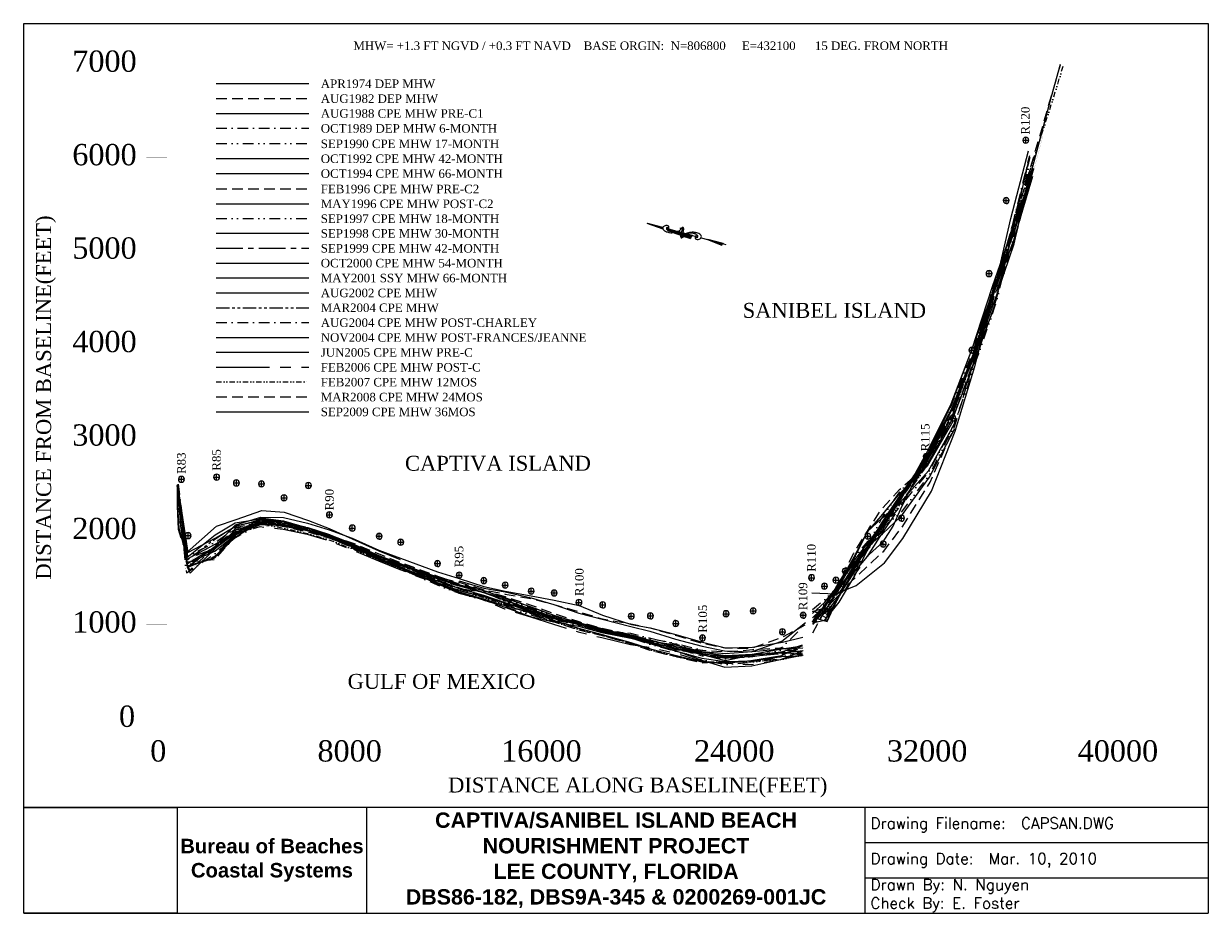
# Model space of a CAD drawing. Extents: x 995 to 14892, y 11 to 10451.
import ezdxf

# ---------------------------------------------------------------- set-up
doc = ezdxf.new("R2010")
doc.units = 0
doc.header["$LTSCALE"] = 250
doc.header["$MEASUREMENT"] = 0
for name, pattern in [('ACAD_ISO04W100', [30.5, 24, -3, 0.5, -3]), ('CENTER', [2, 1.25, -0.25, 0.25, -0.25]), ('CENTERX2', [4, 2.5, -0.5, 0.5, -0.5]), ('DASHDOT', [1, 0.5, -0.25, 0, -0.25]), ('DASHED', [0.75, 0.5, -0.25]), ('DIVIDE', [1.25, 0.5, -0.25, 0, -0.25, 0, -0.25]), ('DIVIDE2', [0.625, 0.25, -0.125, 0, -0.125, 0, -0.125]), ('PHANTOM2', [1.25, 0.625, -0.125, 0.125, -0.125, 0.125, -0.125])]:
    doc.linetypes.add(name, pattern=pattern)
doc.layers.get('0').update_dxf_attribs({"linetype": 'CONTINUOUS'})
for name, color, linetype in [('1974-04_DEP_MHW', 1, 'CONTINUOUS'), ('1982-08_DEP_MHW', 7, 'DASHED'), ('1988-08_CPE_MHW_PRE-C1', 3, 'CONTINUOUS'), ('1989-10_DEP_MHW_6MOS', 4, 'DASHDOT'), ('1990-09_CPE_MHW_17MOS', 5, 'DIVIDE'), ('1992-10_CPE_MHW_42MOS', 6, 'CONTINUOUS'), ('1994-10_CPE_MHW_66MOS', 7, 'CONTINUOUS'), ('1996-02_CPE_MHW_PRE-C2', 1, 'DASHED'), ('1996-05_CPE_MHW_POST-C2', 5, 'CONTINUOUS'), ('1997-09_CPE_MHW_18MOS', 3, 'DIVIDE'), ('1998-09_CPE_MHW_30MOS', 4, 'CONTINUOUS'), ('1999-09_CPE_MHW_42MOS', 8, 'CENTER'), ('2000-10_CPE_MHW_54MOS', 30, 'CONTINUOUS'), ('2001-05_SSY_MHW_66MOS', 7, 'CONTINUOUS'), ('2002-08_CPE_MHW', 190, 'CONTINUOUS'), ('2004-03_CPE_MHW', 30, 'PHANTOM2'), ('2004-08_CPE_MHW_POST-STRM', 1, 'DASHDOT'), ('2004-11_CPE_MHW_POST-STRM', 3, 'CONTINUOUS'), ('2005-06_CPE_MHW_PRE-C', 7, 'CONTINUOUS'), ('2006-02_CPE_MHW_POST-C', 1, 'CENTERX2'), ('2007-02_CPE_MHW_12MOS', 4, 'DIVIDE2'), ('2008-03_CPE_MHW_24MOS', 5, 'DASHED'), ('2009-09 CPE MHW 36MOS', 190, 'CONTINUOUS'), ('DEP-MONUMENTS', 7, 'CONTINUOUS'), ('LABELS-GENERAL', 7, 'CONTINUOUS'), ('SIGNATURE', 7, 'CONTINUOUS')]:
    doc.layers.add(name, color=color, linetype=linetype)
doc.styles.get("Standard").update_dxf_attribs({"font": 'times.ttf'})
doc.styles.add('STYLE1', font='complex.shx')
picture_1 = doc.add_image_def('image1.tif', size_in_pixel=(660, 456))

# ---------------------------------------------------------------- blocks, each defined once
blk = doc.blocks.new('*X2')
for p, q in [((3076.61, 780.5), (3078.15, 780.5)), ((3076.62, 780.38), (3079.78, 780.38)), ((3076.62, 780.25), (3081.41, 780.25)), ((3076.63, 780.12), (3082.51, 780.12)), ((3076.63, 780), (3082.18, 780)), ((3076.64, 779.87), (3081.86, 779.87)), ((3076.64, 779.75), (3081.54, 779.75)), ((3076.65, 779.62), (3081.32, 779.62)), ((3076.65, 779.5), (3081.12, 779.5)), ((3076.66, 779.38), (3080.91, 779.38)), ((3076.66, 779.25), (3080.7, 779.25)), ((3076.67, 779.12), (3080.49, 779.12)), ((3076.67, 779), (3080.28, 779)), ((3076.68, 778.88), (3080.11, 778.88)), ((3076.68, 778.75), (3079.95, 778.75)), ((3076.69, 778.62), (3079.78, 778.62)), ((3076.69, 778.5), (3079.62, 778.5))]:
    blk.add_line(p, q)
blk = doc.blocks.new('*X3')
for p, q in [((3080.02, 778.5), (3088.76, 778.5)), ((3080.3, 778.62), (3088.68, 778.62)), ((3080.58, 778.75), (3088.59, 778.75)), ((3080.86, 778.88), (3088.51, 778.88)), ((3081.19, 779), (3088.42, 779)), ((3081.53, 779.12), (3088.28, 779.12)), ((3081.87, 779.25), (3088.06, 779.25)), ((3082.21, 779.38), (3087.85, 779.38)), ((3082.58, 779.5), (3087.64, 779.5)), ((3083.06, 779.62), (3087.25, 779.62)), ((3083.71, 779.75), (3086.79, 779.75)), ((3084.78, 779.88), (3085.13, 779.88))]:
    blk.add_line(p, q)
blk = doc.blocks.new('*X4')
for p, q in [((3091.38, 779.38), (3092.65, 779.38)), ((3091.4, 779.25), (3094.25, 779.25)), ((3091.43, 779.12), (3095.86, 779.12)), ((3091.46, 779), (3097.47, 779)), ((3091.49, 778.88), (3099.07, 778.88)), ((3091.5, 778.75), (3100.68, 778.75)), ((3091.52, 778.62), (3102.29, 778.62)), ((3091.53, 778.5), (3103.9, 778.5))]:
    blk.add_line(p, q)
blk = doc.blocks.new('*X5')
for p, q in [((3067.58, 778.5), (3072.76, 778.5)), ((3067.72, 778.62), (3072.95, 778.62)), ((3067.86, 778.75), (3073.15, 778.75)), ((3067.96, 778.88), (3073.34, 778.88)), ((3068.06, 779), (3075.37, 779)), ((3068.15, 779.12), (3075.37, 779.12)), ((3068.23, 779.25), (3075.37, 779.25)), ((3068.3, 779.37), (3075.37, 779.37)), ((3068.37, 779.5), (3075.37, 779.5)), ((3068.41, 779.62), (3075.37, 779.62)), ((3068.45, 779.75), (3075.36, 779.75)), ((3068.49, 779.88), (3075.35, 779.88)), ((3068.51, 780), (3075.35, 780)), ((3068.53, 780.12), (3075.34, 780.12)), ((3068.54, 781.25), (3068.54, 781.25)), ((3068.54, 781.12), (3070.15, 781.12)), ((3068.55, 781), (3071.75, 781)), ((3068.55, 780.88), (3073.36, 780.88)), ((3068.55, 780.25), (3075.33, 780.25)), ((3068.56, 780.75), (3074.97, 780.75)), ((3068.56, 780.62), (3075.3, 780.62)), ((3068.56, 780.5), (3075.31, 780.5)), ((3068.56, 780.38), (3075.32, 780.38)), ((3072.97, 778.5), (3075.36, 778.5)), ((3073.11, 778.62), (3075.36, 778.62)), ((3073.24, 778.75), (3075.37, 778.75)), ((3073.38, 778.88), (3075.37, 778.88))]:
    blk.add_line(p, q)
blk = doc.blocks.new('*X6')
for p, q in [((3042.85, 778.5), (3055.11, 778.5)), ((3043.11, 778.62), (3054.04, 778.62)), ((3043.27, 778.75), (3052.96, 778.75)), ((3043.38, 778.88), (3051.89, 778.88)), ((3043.46, 779), (3050.82, 779)), ((3043.52, 779.12), (3049.75, 779.12)), ((3043.56, 779.25), (3048.68, 779.25)), ((3043.57, 779.75), (3044.39, 779.75)), ((3043.58, 779.38), (3047.61, 779.38)), ((3043.59, 779.62), (3045.46, 779.62)), ((3043.59, 779.5), (3046.54, 779.5))]:
    blk.add_line(p, q)

msp = doc.modelspace()

# ---------------------------------------------------------------- linework, layer by layer
at = {"layer": '1974-04_DEP_MHW', "color": 1, "linetype": 'Continuous'}
msp.add_line((3253, 9747), (4339, 9747), dxfattribs=at)
for points in [[(10242, 3770), (10524, 3760), (10760, 3857), (11094, 4125), (11310, 4410), (11644, 4966), (11923, 5668), (12152, 6427), (12378, 7291), (12576, 8164), (12784, 8957)], [(2796, 5035), (2914, 4251), (3258, 4553), (3486, 4633), (3788, 4739), (4049, 4717), (4335, 4621), (4578, 4526), (4848, 4407), (5161, 4264), (5413, 4162)], [(6102, 3912), (6393, 3828), (6644, 3784), (6949, 3713), (7215, 3635), (7506, 3534), (7783, 3462), (8118, 3378), (8341, 3322), (8641, 3227), (8953, 3148), (9217, 3093), (9528, 3079), (9891, 3204), (10166, 3425)]]:
    msp.add_lwpolyline(points, dxfattribs=at)
at = {"layer": '1982-08_DEP_MHW', "color": 7, "linetype": 'DASHED'}
msp.add_line((3253, 9573), (4339, 9573), dxfattribs=at)
at = {"layer": '1982-08_DEP_MHW', "color": 7, "linetype": 'DASHED', "flags": 128}
for points in [[(10249, 3480), (10524, 3743), (10753, 3951), (11084, 4262), (11301, 4543), (11629, 5071), (11914, 5718), (12142, 6482), (12375, 7303), (12596, 8084), (12803, 8880)], [(4845, 4299), (5159, 4168), (5412, 4100), (5837, 3963), (6102, 3897), (6393, 3807), (6644, 3757), (6949, 3705), (7215, 3634), (7506, 3550), (7783, 3466), (8119, 3408), (8342, 3360), (8642, 3275), (8955, 3181), (9219, 3125), (9530, 3122), (9893, 3251), (10164, 3395)]]:
    msp.add_lwpolyline(points, dxfattribs=at)
msp.add_lwpolyline([(2795, 5034, 1, 1, 0), (2903, 4000, 1, 1, 0), (3258, 4304, 1, 1, 0), (3485, 4463, 1, 1, 0), (3791, 4548, 1, 1, 0), (4049, 4557, 1, 1, 0), (4335, 4504, 1, 1, 0)], format="xyseb", dxfattribs=at)
at = {"layer": '1988-08_CPE_MHW_PRE-C1', "color": 3, "linetype": 'Continuous'}
msp.add_line((3253, 9398), (4339, 9398), dxfattribs=at)
msp.add_lwpolyline([(10248, 3529), (10393, 3664), (10524, 3821), (10640, 3919), (10744, 4090), (10906, 4325), (11070, 4464), (11292, 4674), (11620, 5128), (11917, 5701)], dxfattribs=at)
at = {"layer": '1988-08_CPE_MHW_PRE-C1', "color": 3, "linetype": 'Continuous', "flags": 128}
msp.add_lwpolyline([(2795, 5038), (2915, 4075), (3240, 4318), (3480, 4569), (3776, 4660), (4044, 4655), (4326, 4591), (4578, 4513), (4849, 4413), (5163, 4273), (5415, 4177), (5849, 4020), (6104, 3939), (6393, 3845), (6644, 3793), (6949, 3735), (7218, 3684), (7510, 3622), (7786, 3510), (8124, 3400), (8346, 3361), (8644, 3283), (8959, 3193), (9229, 3128), (9545, 3135), (9896, 3194), (10137, 3252)], dxfattribs=at)
at = {"layer": '1989-10_DEP_MHW_6MOS', "color": 4, "linetype": 'DASHDOT'}
msp.add_line((3253, 9224), (4339, 9224), dxfattribs=at)
at = {"layer": '1989-10_DEP_MHW_6MOS', "color": 4, "linetype": 'DASHDOT', "flags": 128}
for points in [[(10271, 3479), (10524, 3825), (10741, 4123), (11066, 4529), (11611, 5188), (11909, 5748), (12152, 6427), (12386, 7261), (12596, 8085), (12797, 8904)], [(2792, 5030), (2903, 4006), (3258, 4244), (3485, 4451), (3790, 4608), (4049, 4603), (4308, 4547), (4575, 4432), (4846, 4313), (5159, 4162), (5411, 4069), (5845, 3889)], [(6393, 3742), (6644, 3648), (6949, 3576), (7212, 3495), (7503, 3414), (7780, 3331), (8114, 3299), (8338, 3242), (8639, 3175), (8950, 3065), (9213, 2994), (9525, 3033), (9887, 3131), (10164, 3399)]]:
    msp.add_lwpolyline(points, dxfattribs=at)
at = {"layer": '1990-09_CPE_MHW_17MOS', "color": 5, "linetype": 'DIVIDE'}
msp.add_line((3253, 9043), (4339, 9043), dxfattribs=at)
at = {"layer": '1990-09_CPE_MHW_17MOS', "color": 5, "linetype": 'DIVIDE', "flags": 128}
for points in [[(10247, 3576), (10393, 3694), (10524, 3824), (10633, 4008), (10737, 4191), (10902, 4377), (11065, 4539), (11289, 4715), (11617, 5151), (11912, 5728)], [(2797, 5040), (2915, 4082), (3237, 4188), (3477, 4470), (3775, 4639), (4043, 4609), (4324, 4534), (4577, 4450), (4847, 4343), (5161, 4201), (5413, 4101), (5847, 3921), (6103, 3854), (6391, 3779), (6642, 3695), (6946, 3595), (7214, 3503), (7506, 3423), (7782, 3329), (8120, 3265), (8343, 3238), (8642, 3178), (8957, 3099), (9226, 3009), (9543, 3023), (9894, 3103), (10134, 3090)]]:
    msp.add_lwpolyline(points, dxfattribs=at)
at = {"layer": '1992-10_CPE_MHW_42MOS', "color": 6, "linetype": 'Continuous'}
msp.add_line((3253, 8868), (4339, 8868), dxfattribs=at)
msp.add_lwpolyline([(10247, 3554), (10395, 3596), (10524, 3830), (10633, 4012), (10736, 4196), (10894, 4490), (11058, 4645), (11281, 4835), (11609, 5203), (11909, 5746)], dxfattribs=at)
at = {"layer": '1992-10_CPE_MHW_42MOS', "color": 6, "linetype": 'Continuous', "flags": 128}
msp.add_lwpolyline([(2795, 5037), (2915, 4088), (3237, 4188), (3477, 4461), (3775, 4652), (4044, 4617), (4324, 4535), (4577, 4455), (4847, 4352), (5161, 4210), (5413, 4103), (5847, 3941), (6103, 3854), (6391, 3777), (6642, 3708), (6947, 3608), (7214, 3511), (7506, 3421), (7782, 3339), (8120, 3263), (8343, 3213), (8641, 3143), (8957, 3075), (9227, 3036), (9543, 3053), (9894, 3116), (10135, 3127)], dxfattribs=at)
at = {"layer": '1994-10_CPE_MHW_66MOS', "color": 7, "linetype": 'Continuous'}
msp.add_line((3253, 8693), (4339, 8693), dxfattribs=at)
for points in [[(10250, 3428), (10395, 3602), (10524, 3812), (10635, 3988), (10738, 4174), (10894, 4488), (11056, 4672), (11274, 4936), (11600, 5264), (11901, 5788)], [(2915, 4080), (3237, 4183), (3477, 4456), (3775, 4653), (4043, 4605), (4323, 4516), (4576, 4440), (4846, 4339), (5160, 4210), (5412, 4118), (5846, 3957), (6101, 3871), (6390, 3799), (6641, 3719), (6945, 3609), (7212, 3509), (7504, 3422), (7780, 3352), (8118, 3261), (8340, 3207), (8639, 3162), (8954, 3085), (9225, 3059), (9541, 3083), (9891, 3115), (10132, 3149)]]:
    msp.add_lwpolyline(points, dxfattribs=at)
at = {"layer": '1996-02_CPE_MHW_PRE-C2', "color": 1, "linetype": 'DASHED'}
msp.add_line((3253, 8513), (4339, 8513), dxfattribs=at)
at = {"layer": '1996-02_CPE_MHW_PRE-C2', "color": 1, "linetype": 'DASHED', "flags": 128}
for points in [[(10253, 3302), (10389, 3557), (10545, 3781), (10632, 4046), (10734, 4237), (10894, 4497), (11051, 4745), (11271, 4985), (11599, 5274), (11896, 5821), (12141, 6489), (12388, 7137), (12593, 7978), (12789, 8871)], [(2916, 4137), (3237, 4164), (3476, 4433), (3775, 4630), (4043, 4595), (4324, 4517), (4577, 4444), (4848, 4360), (5162, 4229), (5414, 4129), (5848, 3969), (6103, 3879), (6392, 3799), (6643, 3729), (6947, 3627), (7214, 3532), (7506, 3434), (7783, 3357), (8121, 3281), (8343, 3221), (8641, 3145), (8957, 3099), (9228, 3081), (9544, 3105), (9894, 3126), (10133, 3069)]]:
    msp.add_lwpolyline(points, dxfattribs=at)
at = {"layer": '1996-05_CPE_MHW_POST-C2', "color": 5, "linetype": 'Continuous'}
msp.add_line((3253, 8338), (4339, 8338), dxfattribs=at)
for points in [[(10389, 3447), (10562, 3663), (10638, 3787), (10751, 3980), (10907, 4300), (11062, 4587), (11277, 4902), (11597, 5284), (11896, 5816), (12144, 6470), (12387, 7146), (12592, 7985), (12791, 8862)], [(2915, 4089), (3237, 4185), (3476, 4426), (3774, 4608), (4042, 4574), (4323, 4503), (4575, 4419), (4846, 4317), (5159, 4177), (5412, 4082), (5845, 3880), (6099, 3769), (6388, 3693), (6638, 3604), (6942, 3496), (7210, 3430), (7503, 3382), (7779, 3306), (8118, 3238), (8340, 3187), (8638, 3094), (8952, 2983), (9221, 2900), (9537, 2915), (9888, 2992), (10131, 3093)]]:
    msp.add_lwpolyline(points, dxfattribs=at)
msp.add_lwpolyline([(10249, 3492, 1, 1, 0), (10389, 3447, 1, 1, 0)], format="xyseb", dxfattribs=at)
at = {"layer": '1997-09_CPE_MHW_18MOS', "color": 3, "linetype": 'DIVIDE'}
msp.add_line((3253, 8164), (4339, 8164), dxfattribs=at)
at = {"layer": '1997-09_CPE_MHW_18MOS', "color": 3, "linetype": 'DIVIDE', "flags": 128}
for points in [[(10413, 3509), (10538, 3728), (10642, 3886), (10745, 4077), (10904, 4344), (11058, 4640), (11273, 4956), (11592, 5316), (11894, 5829), (12150, 6441), (12389, 7131), (12603, 7922), (12798, 8825)], [(2914, 4068), (3237, 4202), (3476, 4418), (3773, 4584), (4042, 4568), (4323, 4502), (4575, 4419), (4846, 4312), (5159, 4166), (5411, 4058), (5844, 3865), (6099, 3771), (6388, 3690), (6638, 3610), (6943, 3514), (7210, 3438), (7503, 3381), (7779, 3316), (8118, 3241), (8339, 3171), (8638, 3089), (8952, 2987), (9222, 2930), (9538, 2960), (9889, 3026), (10128, 3066)]]:
    msp.add_lwpolyline(points, dxfattribs=at)
msp.add_lwpolyline([(10263, 3584, 1, 1, 0), (10413, 3509, 1, 1, 0)], format="xyseb", dxfattribs=at)
at = {"layer": '1998-09_CPE_MHW_30MOS', "color": 4, "linetype": 'Continuous'}
msp.add_line((3253, 7991), (4339, 7991), dxfattribs=at)
at = {"layer": '1998-09_CPE_MHW_30MOS', "color": 4, "linetype": 'Continuous', "flags": 128}
for points in [[(10265, 3557), (10415, 3479), (10540, 3685), (10642, 3882), (10746, 4063), (10906, 4324), (11061, 4595), (11276, 4913), (11589, 5337), (11880, 5908), (12136, 6517), (12381, 7177), (12613, 7869), (12809, 8761)], [(2916, 4120), (3239, 4262), (3477, 4451), (3773, 4572), (4042, 4562), (4323, 4509), (4575, 4431), (4846, 4314), (5159, 4170), (5411, 4065), (5845, 3881), (6099, 3784), (6388, 3703), (6639, 3624), (6943, 3539), (7211, 3469), (7503, 3402), (7780, 3320), (8118, 3242), (8339, 3176), (8638, 3093), (8952, 3007), (9222, 2966), (9539, 2975), (9889, 3026), (10129, 3036)]]:
    msp.add_lwpolyline(points, dxfattribs=at)
at = {"layer": '1999-09_CPE_MHW_42MOS', "color": 8, "linetype": 'CENTER'}
msp.add_line((3253, 7817), (4339, 7817), dxfattribs=at)
at = {"layer": '1999-09_CPE_MHW_42MOS', "color": 8, "linetype": 'CENTER', "flags": 128}
for points in [[(10285, 3426), (10427, 3460), (10549, 3708), (10652, 3892), (10757, 4059), (10918, 4309), (11073, 4587), (11288, 4897), (11600, 5337), (11893, 5898), (12143, 6542), (12381, 7244), (12620, 7895), (12829, 8719)], [(2916, 4115), (3240, 4314), (3477, 4475), (3774, 4595), (4042, 4561), (4324, 4534), (4576, 4440), (4847, 4317), (5160, 4169), (5412, 4066), (5846, 3893), (6101, 3799), (6390, 3731), (6641, 3660), (6946, 3561), (7213, 3483), (7505, 3410), (7782, 3353), (8120, 3242), (8342, 3185), (8641, 3118), (8956, 3034), (9226, 3009), (9543, 3029), (9893, 3059), (10134, 3095)]]:
    msp.add_lwpolyline(points, dxfattribs=at)
at = {"layer": '2000-10_CPE_MHW_54MOS', "color": 30, "linetype": 'Continuous'}
msp.add_line((3253, 7642), (4339, 7642), dxfattribs=at)
at = {"layer": '2000-10_CPE_MHW_54MOS', "color": 30, "linetype": 'Continuous', "flags": 128}
for points in [[(10275, 3478), (10422, 3436), (10543, 3699), (10643, 3922), (10749, 4065), (10908, 4347), (11068, 4565), (11280, 4910), (11589, 5368), (11882, 5920), (12137, 6535), (12370, 7264), (12610, 7910), (12832, 8661)], [(2917, 4172), (3241, 4342), (3478, 4486), (3774, 4590), (4042, 4553), (4324, 4503), (4576, 4429), (4847, 4320), (5160, 4167), (5412, 4064), (5846, 3894), (6101, 3798), (6390, 3727), (6641, 3653), (6945, 3559), (7213, 3479), (7505, 3417), (7782, 3349), (8121, 3268), (8342, 3193), (8641, 3126), (8956, 3047), (9226, 2979), (9543, 3044), (9893, 3076), (10133, 3048)]]:
    msp.add_lwpolyline(points, dxfattribs=at)
at = {"layer": '2001-05_SSY_MHW_66MOS', "color": 7, "linetype": 'Continuous'}
msp.add_line((3253, 7468), (4339, 7468), dxfattribs=at)
at = {"layer": '2001-05_SSY_MHW_66MOS', "color": 7, "linetype": 'Continuous', "const_width": 1}
for points in [[(10258, 3447), (10533, 3656), (10652, 3855), (10699, 3942), (10756, 4032), (10830, 4164), (10915, 4310), (10991, 4420), (11073, 4551), (11189, 4750), (11285, 4898), (11447, 5116), (11600, 5321), (11749, 5570), (11896, 5864), (12018, 6197), (12141, 6539), (12256, 6909), (12383, 7304), (12505, 7625), (12632, 7979), (12743, 8341), (12848, 8740), (12954, 9140)], [(2916, 4131), (3265, 4355), (3492, 4499), (3798, 4576), (4056, 4549), (4313, 4490), (4583, 4427), (4853, 4306), (5166, 4154), (5419, 4052), (5852, 3877), (6107, 3787), (6400, 3710), (6652, 3641), (6951, 3551), (7219, 3465), (7511, 3395), (7788, 3327), (8121, 3257), (8344, 3174), (8646, 3083), (8957, 3036), (9222, 3000), (9533, 3018), (9891, 3019), (9963, 3019), (10024, 3016), (10089, 3021), (10115, 3025)]]:
    msp.add_lwpolyline(points, dxfattribs=at)
at = {"layer": '2002-08_CPE_MHW', "color": 190, "linetype": 'Continuous'}
msp.add_line((3253, 7293), (4339, 7293), dxfattribs=at)
at = {"layer": '2002-08_CPE_MHW', "color": 190, "linetype": 'Continuous', "const_width": 1}
for points in [[(10272, 3591), (10419, 3542), (10548, 3711), (10650, 3897), (10757, 4024), (10917, 4298), (11072, 4579), (11286, 4891), (11588, 5410), (11877, 5978), (12137, 6564), (12370, 7293), (12605, 7967), (12832, 8685)], [(2922, 4165), (3246, 4382), (3484, 4527), (3779, 4602), (4047, 4562), (4329, 4519), (4581, 4430), (4851, 4315), (5165, 4166), (5417, 4065), (5852, 3899), (6107, 3809), (6395, 3736), (6646, 3671), (6951, 3569), (7218, 3463), (7510, 3396), (7787, 3350), (8125, 3263), (8347, 3194), (8646, 3132), (8961, 3049), (9231, 3011), (9548, 3026), (9898, 3052), (10140, 3134)]]:
    msp.add_lwpolyline(points, dxfattribs=at)
at = {"layer": '2004-03_CPE_MHW', "flags": 128}
for points in [[(10258, 3459), (10404, 3562), (10532, 3784), (10648, 3929), (10752, 4094), (10916, 4302), (11076, 4512), (11284, 4926), (11595, 5364), (11886, 5928), (12135, 6578), (12375, 7343), (12613, 8058), (12847, 8747)], [(3253, 7118), (4339, 7118)], [(2800, 5038), (2922, 4165), (3247, 4411), (3484, 4561), (3780, 4622), (4048, 4577), (4329, 4536), (4582, 4447), (4852, 4333), (5166, 4188), (5418, 4091), (5852, 3924), (6107, 3825), (6396, 3782), (6646, 3674), (6950, 3558), (7218, 3474), (7510, 3400), (7787, 3345), (8125, 3257), (8347, 3206), (8645, 3107), (8961, 3052), (9232, 3031), (9548, 3024), (9898, 3085), (10138, 3042)]]:
    msp.add_lwpolyline(points, dxfattribs=at)
at = {"layer": '2004-08_CPE_MHW_POST-STRM', "flags": 128}
for points in [[(10259, 3426), (10416, 3587), (10533, 3763), (10647, 3947), (10752, 4104), (10915, 4318), (11074, 4549), (11288, 4872), (11591, 5388), (11878, 5973), (12131, 6596), (12377, 7334), (12618, 8037), (12850, 8738)], [(3253, 6944), (4339, 6944)], [(2808, 5048), (2917, 4197), (3263, 4378), (3491, 4544), (3796, 4608), (4055, 4566), (4313, 4524), (4581, 4426), (4851, 4307), (5165, 4175), (5417, 4071), (5852, 3915), (6107, 3831), (6399, 3738), (6651, 3654), (6950, 3544), (7218, 3456), (7510, 3394), (7787, 3330), (8119, 3254), (8344, 3194), (8646, 3130), (8957, 3053), (9222, 3025), (9534, 3046), (9892, 3056), (10122, 3125)]]:
    msp.add_lwpolyline(points, dxfattribs=at)
at = {"layer": '2004-11_CPE_MHW_POST-STRM'}
msp.add_line((3253, 6769), (4339, 6769), dxfattribs=at)
at = {"layer": '2004-11_CPE_MHW_POST-STRM', "flags": 128}
for points in [[(10259, 3428), (10403, 3644), (10533, 3794), (10647, 3948), (10751, 4111), (10914, 4341), (11074, 4549), (11288, 4870), (11588, 5409), (11875, 5988), (12124, 6637), (12378, 7330), (12622, 8024), (12845, 8757)], [(2800, 5038), (2919, 4245), (3247, 4419), (3484, 4553), (3780, 4632), (4048, 4585), (4329, 4539), (4582, 4455), (4852, 4336), (5166, 4194), (5418, 4095), (5852, 3936), (6108, 3867), (6396, 3774), (6647, 3684), (6951, 3580), (7218, 3487), (7510, 3412), (7787, 3340), (8126, 3279), (8348, 3211), (8646, 3144), (8961, 3061), (9231, 3018), (9548, 3050), (9898, 3069), (10139, 3095)]]:
    msp.add_lwpolyline(points, dxfattribs=at)
at = {"layer": '2005-06_CPE_MHW_PRE-C', "flags": 128}
for points in [[(10250, 3431), (10395, 3616), (10525, 3834), (10636, 3982), (10740, 4155), (10904, 4363), (11063, 4579), (11279, 4872), (11585, 5370), (11871, 5965), (12117, 6623), (12360, 7365), (12602, 8064), (12840, 8737)], [(3253, 6595), (4339, 6595)], [(2794, 5036), (2800, 4794), (2815, 4531), (2908, 4185), (3240, 4453), (3477, 4594), (3772, 4640), (4041, 4607), (4321, 4535), (4574, 4457), (4844, 4340), (5158, 4199), (5410, 4098), (5845, 3943), (6100, 3863), (6388, 3776), (6639, 3685), (6943, 3575), (7211, 3487), (7502, 3402), (7779, 3327), (8117, 3257), (8339, 3191), (8638, 3121), (8953, 3056), (9224, 3029), (9540, 3044), (9890, 3079), (10133, 3161)]]:
    msp.add_lwpolyline(points, dxfattribs=at)
at = {"layer": '2006-02_CPE_MHW_POST-C', "flags": 128}
for points in [[(10251, 3405), (10396, 3582), (10525, 3715), (10647, 3826), (10751, 3992), (10913, 4228), (11070, 4477), (11285, 4785), (11594, 5313), (11890, 5858), (12128, 6565), (12370, 7325), (12600, 8071), (12837, 8752)], [(3253, 6420), (4339, 6420)], [(2796, 5039), (2797, 4790), (2807, 4520), (2908, 4173), (3237, 4294), (3474, 4471), (3770, 4549), (4039, 4519), (4320, 4461), (4572, 4384), (4843, 4278), (5157, 4146), (5409, 4047), (5843, 3878), (6098, 3783), (6386, 3688), (6637, 3584), (6941, 3491), (7209, 3403), (7500, 3315), (7777, 3246), (8115, 3167), (8338, 3134), (8637, 3067), (8951, 2971), (9222, 2945), (9538, 2930), (9889, 2992), (10130, 3041)]]:
    msp.add_lwpolyline(points, dxfattribs=at)
at = {"layer": '2007-02_CPE_MHW_12MOS', "flags": 128}
for points in [[(10254, 3402), (10400, 3540), (10527, 3769), (10642, 3922), (10748, 4087), (10908, 4307), (11068, 4532), (11282, 4819), (11601, 5279), (11892, 5858), (12135, 6542), (12369, 7340), (12601, 8077), (12825, 8807), (13068, 9556), (13196, 9973)], [(3253, 6246), (4339, 6246)], [(2802, 5041), (2811, 4803), (2837, 4557), (2915, 4073), (2937, 4094), (3057, 4195), (3258, 4306), (3483, 4507), (3774, 4581), (4042, 4532), (4323, 4469), (4576, 4395), (4848, 4290), (5160, 4156), (5412, 4049), (5847, 3892), (6102, 3804), (6390, 3717), (6641, 3635), (6945, 3529), (7212, 3433), (7506, 3344), (7784, 3271), (8119, 3182), (8340, 3106), (8639, 3027), (8954, 2966), (9225, 2960), (9528, 2962), (9892, 2991), (10130, 3053)]]:
    msp.add_lwpolyline(points, dxfattribs=at)
at = {"layer": '2008-03_CPE_MHW_24MOS', "flags": 128}
for points in [[(10254, 3419), (10399, 3557), (10527, 3789), (10638, 3978), (10745, 4135), (10906, 4347), (11067, 4548), (11187, 4707), (11279, 4860), (11595, 5320), (11889, 5874), (12135, 6539), (12369, 7339), (12602, 8072), (12823, 8814), (13053, 9604), (13159, 9973)], [(3253, 6071), (4339, 6071)], [(2807, 5047), (2817, 4813), (2837, 4557), (2915, 4079), (2944, 4038), (3056, 4144), (3259, 4328), (3484, 4529), (3781, 4596), (4045, 4551), (4329, 4487), (4576, 4418), (4848, 4305), (5160, 4163), (5412, 4060), (5847, 3907), (6102, 3817), (6390, 3733), (6641, 3641), (6945, 3533), (7214, 3434), (7506, 3338), (7784, 3270), (8119, 3176), (8340, 3098), (8639, 3027), (8954, 2952), (9219, 2962), (9528, 2970), (9892, 2998), (10131, 3066)]]:
    msp.add_lwpolyline(points, dxfattribs=at)
at = {"layer": '2009-09 CPE MHW 36MOS', "flags": 128}
for points in [[(10249, 3557), (10398, 3529), (10525, 3687), (10644, 3867), (10751, 4027), (10912, 4220), (11078, 4371), (11196, 4554), (11284, 4758), (11585, 5375), (11878, 5928), (12131, 6555), (12379, 7294), (12615, 8018), (12832, 8773), (13054, 9598), (13157, 9974)], [(3253, 5896), (4339, 5896)], [(2803, 5047), (2814, 4811), (2834, 4556), (2913, 4075), (2946, 4004), (3053, 4110), (3256, 4302), (3481, 4511), (3772, 4598), (4040, 4560), (4322, 4511), (4574, 4437), (4847, 4325), (5159, 4181), (5411, 4074), (5845, 3912), (6100, 3826), (6388, 3746), (6639, 3658), (6943, 3549), (7211, 3450), (7504, 3356), (7782, 3282), (8117, 3191), (8338, 3117), (8350, 3115), (8638, 3040), (8952, 2964), (9223, 2948), (9526, 2976), (9891, 3035), (10130, 3153)]]:
    msp.add_lwpolyline(points, dxfattribs=at)
at = {"layer": 'DEP-MONUMENTS', "color": 1, "linetype": 'Continuous'}
for p, q in [((12716, 9084), (12786, 9084)), ((12751, 9049), (12751, 9119)), ((12486, 8375), (12556, 8375)), ((12521, 8340), (12521, 8410)), ((12285, 7518), (12355, 7518)), ((12320, 7483), (12320, 7553)), ((12083, 6619), (12153, 6619)), ((12118, 6584), (12118, 6654)), ((11895, 5788), (11895, 5858)), ((11860, 5823), (11930, 5823)), ((11549, 5371), (11619, 5371)), ((11584, 5336), (11584, 5406)), ((3258, 5095), (3258, 5165)), ((2810, 5104), (2880, 5104)), ((2845, 5069), (2845, 5139)), ((3223, 5130), (3293, 5130)), ((3455, 5061), (3525, 5061)), ((3490, 5026), (3490, 5096)), ((3749, 5051), (3819, 5051)), ((3784, 5016), (3784, 5086)), ((4300, 5032), (4370, 5032)), ((4335, 4997), (4335, 5067)), ((4014, 4887), (4084, 4887)), ((4049, 4852), (4049, 4922)), ((4546, 4687), (4616, 4687)), ((4581, 4652), (4581, 4722)), ((11259, 4647), (11329, 4647)), ((11294, 4612), (11294, 4682)), ((2923, 4408), (2923, 4478)), ((4815, 4532), (4885, 4532)), ((4850, 4497), (4850, 4567)), ((5165, 4401), (5165, 4471)), ((10898, 4402), (10898, 4472)), ((2888, 4443), (2958, 4443)), ((5130, 4436), (5200, 4436)), ((5383, 4366), (5453, 4366)), ((5418, 4331), (5418, 4401)), ((10863, 4437), (10933, 4437)), ((11044, 4344), (11114, 4344)), ((11079, 4309), (11079, 4379)), ((5815, 4115), (5885, 4115)), ((5850, 4080), (5850, 4150)), ((10632, 3992), (10632, 4062)), ((10709, 4083), (10779, 4083)), ((10744, 4048), (10744, 4118)), ((6069, 3980), (6139, 3980)), ((6104, 3945), (6104, 4015)), ((6358, 3915), (6428, 3915)), ((6393, 3880), (6393, 3950)), ((6644, 3827), (6644, 3897)), ((10203, 3949), (10273, 3949)), ((10238, 3914), (10238, 3984)), ((10489, 3920), (10559, 3920)), ((10524, 3885), (10524, 3955)), ((10597, 4027), (10667, 4027)), ((6609, 3862), (6679, 3862)), ((6914, 3792), (6984, 3792)), ((6949, 3757), (6949, 3827)), ((7183, 3770), (7253, 3770)), ((7218, 3735), (7218, 3805)), ((10354, 3851), (10424, 3851)), ((10389, 3816), (10389, 3886)), ((7474, 3659), (7544, 3659)), ((7509, 3624), (7509, 3694)), ((7752, 3630), (7822, 3630)), ((7787, 3595), (7787, 3665)), ((8088, 3499), (8158, 3499)), ((8123, 3464), (8123, 3534)), ((8312, 3501), (8382, 3501)), ((8347, 3466), (8347, 3536)), ((9200, 3527), (9270, 3527)), ((9235, 3492), (9235, 3562)), ((9517, 3561), (9587, 3561)), ((9552, 3526), (9552, 3596)), ((10105, 3509), (10175, 3509)), ((10140, 3474), (10140, 3544)), ((8610, 3413), (8680, 3413)), ((8645, 3378), (8645, 3448)), ((9896, 3280), (9896, 3350)), ((8923, 3243), (8993, 3243)), ((8958, 3208), (8958, 3278)), ((9861, 3315), (9931, 3315))]:
    msp.add_line(p, q, dxfattribs=at)
at = {"layer": 'DEP-MONUMENTS', "color": 7, "linetype": 'Continuous'}
for centre in [(12751, 9084), (12521, 8375), (12320, 7518), (12118, 6619), (11895, 5823), (11584, 5371), (3258, 5130), (2845, 5104), (3490, 5061), (3784, 5051), (4335, 5032), (4049, 4887), (4581, 4687), (11294, 4647), (2923, 4443), (4850, 4532), (5165, 4436), (10898, 4437), (5418, 4366), (11079, 4344), (5850, 4115), (10632, 4027), (10744, 4083), (6104, 3980), (6393, 3915), (6644, 3862), (10238, 3949), (10524, 3920), (6949, 3792), (7218, 3770), (10389, 3851), (7509, 3659), (7787, 3630), (8123, 3499), (8347, 3501), (9235, 3527), (9552, 3561), (10140, 3509), (8645, 3413), (9896, 3315), (8958, 3243)]:
    msp.add_arc(centre, 35, 0, 359, dxfattribs=at)
at = {"layer": 'LABELS-GENERAL'}
for p, q in [((8307, 8109), (8495, 8059)), ((8307, 8109), (8494, 8043)), ((8535, 8049), (8710, 8001)), ((8560, 8020), (8572, 8016)), ((8618, 7999), (8633, 7994)), ((8633, 7994), (8704, 7969)), ((8721, 7963), (8817, 7929)), ((8729, 7996), (8732, 7995)), ((8732, 7995), (8765, 7987)), ((8768, 7986), (8779, 7983)), ((8779, 7983), (8843, 7966)), ((8843, 7966), (8903, 7950)), ((8942, 7939), (9017, 7919)), ((9017, 7919), (9205, 7869)), ((9017, 7919), (9185, 7852)), ((9205, 7869), (9234, 7861))]:
    msp.add_line(p, q, dxfattribs=at)
at = {"layer": 'LABELS-GENERAL', "color": 7, "linetype": 'Continuous'}
for points in [[(2433, 9981, 1, 1, 0), (2677, 9981, 1, 1, 0)], [(2555, 2303, 1, 1, 0), (2555, 9981, 1, 1, 0)], [(2555, 9981, 1, 1, 0), (13826, 9981, 1, 1, 0)], [(13826, 2303, 1, 1, 0), (13826, 9981, 1, 1, 0)], [(2433, 8884, 1, 1, 0), (2677, 8884, 1, 1, 0)], [(2433, 7788, 1, 1, 0), (2677, 7788, 1, 1, 0)], [(2433, 6691, 1, 1, 0), (2677, 6691, 1, 1, 0)], [(2433, 5594, 1, 1, 0), (2677, 5594, 1, 1, 0)], [(2433, 4497, 1, 1, 0), (2677, 4497, 1, 1, 0)], [(2433, 3400, 1, 1, 0), (2677, 3400, 1, 1, 0)], [(2555, 2425, 1, 1, 0), (2555, 2181, 1, 1, 0)], [(4808, 2425, 1, 1, 0), (4808, 2181, 1, 1, 0)], [(7063, 2425, 1, 1, 0), (7063, 2181, 1, 1, 0)], [(9317, 2425, 1, 1, 0), (9317, 2181, 1, 1, 0)], [(11572, 2425, 1, 1, 0), (11572, 2181, 1, 1, 0)], [(13826, 2425, 1, 1, 0), (13826, 2181, 1, 1, 0)], [(2433, 2303, 1, 1, 0), (2677, 2303, 1, 1, 0)], [(2555, 2303, 1, 1, 0), (13826, 2303, 1, 1, 0)]]:
    msp.add_lwpolyline(points, format="xyseb", dxfattribs=at)
at = {"layer": 'LABELS-GENERAL'}
for points in [[(8550, 8036, 0.077736), (8557, 8041, 0.07962), (8562, 8048, 0.096266), (8565, 8059, 0.100752), (8564, 8069, 0.224486), (8555, 8079, 0.11255), (8530, 8082, 0.100563), (8510, 8076, 0.134878), (8498, 8066, 0.132719), (8493, 8049, 0.155229), (8497, 8035, 0.101616), (8511, 8021, 0.067278), (8537, 8009, 0.034332), (8573, 8000, 0.050354), (8599, 7998, 0.032541), (8633, 8001, 0.044988), (8657, 8008, 0.025546), (8669, 8013, 0.017117), (8687, 8022, 0.06565), (8698, 8030, 0.042468), (8712, 8047)], [(8562, 8048, 0.076919), (8558, 8053, 0.080527), (8554, 8056, 0.088695), (8545, 8059, 0.141897), (8540, 8058, 0.152973), (8536, 8054, 0.126446), (8535, 8048, 0.120122), (8536, 8041, 0.080483), (8543, 8032, 0.067361), (8556, 8022, 0.059891), (8574, 8015, 0.028199), (8598, 8010, 0.039094), (8616, 8009, 0.016831), (8628, 8009, 0.008651), (8652, 8012, 0.03625), (8664, 8014, 0.021578), (8684, 8020)], [(8697, 8054, 0.155222), (8698, 8049, 0.230745), (8701, 8047, 0.039788), (8704, 8047, 0.040789), (8708, 8048, 0.05365), (8710, 8048, -0.067543), (8712, 8049, -0.159888), (8717, 8049, -0.204389), (8719, 8046, -0.067398), (8719, 8043, -0.052215), (8719, 8039, -0.013577), (8718, 8033, -0.005027), (8714, 8015, -0.010776), (8713, 8010, -0.005653), (8710, 8002)], [(8710, 8002, 0.004821), (8708, 7993, 0.00885), (8707, 7989, 0.005772), (8703, 7972, 0.010588), (8702, 7962, 0.071206), (8702, 7954, 0.064975), (8704, 7946, 0.103615), (8708, 7940, 0.157116), (8711, 7939, 0.084448), (8716, 7939, 0.119022), (8719, 7940), (8728, 7947), (8732, 7951)], [(8729, 7996, 0.004821), (8731, 8005, 0.00885), (8732, 8009, 0.005772), (8736, 8026, 0.010588), (8738, 8036, 0.071206), (8738, 8044, 0.064975), (8735, 8052, 0.103615), (8732, 8058, 0.157116), (8728, 8059, 0.084448), (8723, 8059, 0.119022), (8720, 8058), (8712, 8051), (8707, 8047)], [(8742, 7944, 0.155222), (8741, 7949, 0.230745), (8738, 7951, 0.039788), (8735, 7951, 0.040789), (8732, 7951, 0.05365), (8729, 7950, -0.067543), (8727, 7949, -0.159888), (8723, 7949, -0.204389), (8721, 7952, -0.067398), (8720, 7955, -0.052215), (8720, 7959, -0.013577), (8721, 7965, -0.005027), (8725, 7983, -0.010776), (8727, 7988, -0.005653), (8729, 7996)], [(8888, 7966, 0.077736), (8881, 7960, 0.07962), (8876, 7953, 0.096266), (8873, 7943, 0.100752), (8874, 7932, 0.224486), (8883, 7923, 0.11255), (8908, 7919, 0.100563), (8929, 7925, 0.134878), (8940, 7936, 0.132719), (8945, 7952, 0.155229), (8941, 7967, 0.101616), (8927, 7980, 0.067278), (8902, 7992, 0.034332), (8865, 8001, 0.050354), (8839, 8003, 0.032541), (8805, 8000, 0.044988), (8781, 7994, 0.025546), (8769, 7989, 0.017117), (8751, 7979, 0.06565), (8740, 7971, 0.042468), (8726, 7955)], [(8876, 7953, 0.076919), (8880, 7948, 0.080527), (8884, 7945, 0.088695), (8893, 7943, 0.141897), (8898, 7944, 0.152973), (8902, 7947, 0.126446), (8904, 7954, 0.120122), (8902, 7961, 0.080483), (8895, 7969, 0.067361), (8882, 7979, 0.059891), (8864, 7986, 0.028199), (8840, 7991, 0.039094), (8822, 7992, 0.016831), (8810, 7992, 0.008651), (8786, 7990, 0.03625), (8774, 7987, 0.021578), (8755, 7981)]]:
    msp.add_lwpolyline(points, format="xyb", dxfattribs=at)
for centre, radius, start, end in [((8862, 7925), 44.5, 115.1394, 175.2647), ((9201, 7853), 16, 75.0614, 183.1897)]:
    msp.add_arc(centre, radius, start, end, dxfattribs=at)
at = {"layer": 'SIGNATURE', "color": 7, "linetype": 'Continuous'}
for p, q in [((995, 10451), (14892, 10451)), ((995, 1256), (7944, 1256)), ((5022, 11), (5022, 1256)), ((7944, 1256), (14892, 1256)), ((10866, 426), (10866, 1256)), ((10866, 841), (14892, 841)), ((10866, 11), (10866, 426)), ((10866, 426), (14892, 426)), ((995, 11), (7944, 11)), ((7944, 11), (14892, 11))]:
    msp.add_line(p, q, dxfattribs=at)
for points in [[(995, 11), (995, 10451)], [(14892, 10451), (14892, 11)]]:
    msp.add_lwpolyline(points, dxfattribs=at)

# ---------------------------------------------------------------- block references
at = {"layer": 'LABELS-GENERAL', "xscale": 15, "yscale": 15, "zscale": 15, "rotation": 165}
for name in ['*X4', '*X3', '*X2', '*X5', '*X6']:
    msp.add_blockref(name, (56310, 7336), dxfattribs=at)

# ---------------------------------------------------------------- texts
at = {"layer": '1974-04_DEP_MHW', "color": 1, "linetype": 'Continuous'}
msp.add_text('APR1974 DEP MHW', height=100, dxfattribs=at).set_placement((4480, 9696))
at = {"layer": '1982-08_DEP_MHW', "color": 7, "linetype": 'DASHED'}
msp.add_text('AUG1982 DEP MHW', height=100, dxfattribs=at).set_placement((4480, 9521))
at = {"layer": '1988-08_CPE_MHW_PRE-C1', "color": 3, "linetype": 'Continuous'}
msp.add_text('AUG1988 CPE MHW PRE-C1', height=100, dxfattribs=at).set_placement((4480, 9347))
at = {"layer": '1989-10_DEP_MHW_6MOS', "color": 4, "linetype": 'DASHDOT'}
msp.add_text('OCT1989 DEP MHW 6-MONTH', height=100, dxfattribs=at).set_placement((4480, 9172))
at = {"layer": '1990-09_CPE_MHW_17MOS', "color": 5, "linetype": 'DIVIDE'}
msp.add_text('SEP1990 CPE MHW 17-MONTH', height=100, dxfattribs=at).set_placement((4480, 8991))
at = {"layer": '1992-10_CPE_MHW_42MOS', "color": 6, "linetype": 'Continuous'}
msp.add_text('OCT1992 CPE MHW 42-MONTH', height=100, dxfattribs=at).set_placement((4480, 8816))
at = {"layer": '1994-10_CPE_MHW_66MOS', "color": 7, "linetype": 'Continuous'}
msp.add_text('OCT1994 CPE MHW 66-MONTH', height=100, dxfattribs=at).set_placement((4480, 8642))
at = {"layer": '1996-02_CPE_MHW_PRE-C2', "color": 1, "linetype": 'DASHED'}
msp.add_text('FEB1996 CPE MHW PRE-C2', height=100, dxfattribs=at).set_placement((4480, 8461))
at = {"layer": '1996-05_CPE_MHW_POST-C2', "color": 5, "linetype": 'Continuous'}
msp.add_text('MAY1996 CPE MHW POST-C2', height=100, dxfattribs=at).set_placement((4480, 8287))
at = {"layer": '1997-09_CPE_MHW_18MOS', "color": 3, "linetype": 'DIVIDE'}
msp.add_text('SEP1997 CPE MHW 18-MONTH', height=100, dxfattribs=at).set_placement((4480, 8112))
at = {"layer": '1998-09_CPE_MHW_30MOS', "color": 4, "linetype": 'Continuous'}
msp.add_text('SEP1998 CPE MHW 30-MONTH', height=100, dxfattribs=at).set_placement((4480, 7940))
at = {"layer": '1999-09_CPE_MHW_42MOS', "color": 8, "linetype": 'CENTER'}
msp.add_text('SEP1999 CPE MHW 42-MONTH', height=100, dxfattribs=at).set_placement((4480, 7765))
at = {"layer": '2000-10_CPE_MHW_54MOS', "color": 30, "linetype": 'Continuous'}
msp.add_text('OCT2000 CPE MHW 54-MONTH', height=100, dxfattribs=at).set_placement((4480, 7591))
at = {"layer": '2001-05_SSY_MHW_66MOS', "color": 7, "linetype": 'Continuous'}
msp.add_text('MAY2001 SSY MHW 66-MONTH', height=100, dxfattribs=at).set_placement((4480, 7416))
at = {"layer": '2002-08_CPE_MHW', "color": 190, "linetype": 'Continuous'}
msp.add_text('AUG2002 CPE MHW ', height=100, dxfattribs=at).set_placement((4480, 7241))
at = {"layer": '2004-03_CPE_MHW', "color": 30, "linetype": 'ACAD_ISO04W100'}
msp.add_text('MAR2004 CPE MHW', height=100, dxfattribs=at).set_placement((4480, 7067))
at = {"layer": '2004-08_CPE_MHW_POST-STRM'}
msp.add_text('AUG2004 CPE MHW POST-CHARLEY', height=100, dxfattribs=at).set_placement((4480, 6892))
at = {"layer": '2004-11_CPE_MHW_POST-STRM'}
msp.add_text('NOV2004 CPE MHW POST-FRANCES/JEANNE', height=100, dxfattribs=at).set_placement((4480, 6718))
at = {"layer": '2005-06_CPE_MHW_PRE-C'}
msp.add_text('JUN2005 CPE MHW PRE-C', height=100, dxfattribs=at).set_placement((4480, 6543))
at = {"layer": '2006-02_CPE_MHW_POST-C'}
msp.add_text('FEB2006 CPE MHW POST-C', height=100, dxfattribs=at).set_placement((4480, 6369))
at = {"layer": '2007-02_CPE_MHW_12MOS'}
msp.add_text('FEB2007 CPE MHW 12MOS', height=100, dxfattribs=at).set_placement((4480, 6194))
at = {"layer": '2008-03_CPE_MHW_24MOS'}
msp.add_text('MAR2008 CPE MHW 24MOS', height=100, dxfattribs=at).set_placement((4480, 6019))
at = {"layer": '2009-09 CPE MHW 36MOS'}
msp.add_text('SEP2009 CPE MHW 36MOS', height=100, dxfattribs=at).set_placement((4480, 5845))
at = {"layer": 'DEP-MONUMENTS', "color": 7, "linetype": 'Continuous'}
for s, p in [('R120', (12795, 9150)), ('R115', (11621, 5432)), ('R85', (3306, 5206)), ('R83', (2894, 5167)), ('R90', (4631, 4740)), ('R110', (10285, 4019)), ('R95', (6152, 4072)), ('R100', (7563, 3734)), ('R109', (10187, 3568)), ('R105', (9011, 3305))]:
    msp.add_text(s, height=100, rotation=90, dxfattribs=at).set_placement(p)
at = {"layer": 'LABELS-GENERAL', "color": 7, "linetype": 'Continuous'}
for s, height, p in [('MHW= +1.3 FT NGVD / +0.3 FT NAVD    BASE ORGIN:  N=806800     E=432100      15 DEG. FROM NORTH', 100, (4863, 10142)), ('7000', 250, (1565, 9886)), ('6000', 250, (1565, 8789)), ('5000', 250, (1565, 7693)), ('SANIBEL ISLAND', 175, (9430, 6999)), ('4000', 250, (1565, 6596)), ('3000', 250, (1565, 5499)), ('CAPTIVA ISLAND', 175, (5468, 5205)), ('2000', 250, (1565, 4402)), ('1000', 250, (1565, 3305)), ('GULF OF MEXICO', 175, (4795, 2645)), ('       0', 250, (1452, 2199)), ('   0', 250, (2196, 1792)), ('8000', 250, (4441, 1792)), ('16000', 250, (6597, 1792)), ('24000', 250, (8859, 1792)), ('32000', 250, (11122, 1792)), ('40000', 250, (13360, 1792)), ('DISTANCE ALONG BASELINE(FEET)', 175, (5974, 1429))]:
    msp.add_text(s, height=height, dxfattribs=at).set_placement(p)
msp.add_text('DISTANCE FROM BASELINE(FEET)', height=175, rotation=90, dxfattribs=at).set_placement((1316, 3927))
at = {"layer": 'SIGNATURE', "color": 7, "linetype": 'Continuous', "attachment_point": 5}
for s, insert, char_height, width in [('{\\fArial|b1|i0|c0|p34;CAPTIVA/SANIBEL ISLAND BEACH NOURISHMENT PROJECT\\PLEE COUNTY, FLORIDA\\PDBS86-182, DBS9A-345 & 0200269-001JC}', (7944, 634), 180, 5735.5), ('{\\FARIALBD.TTF;Bureau of Beaches Coastal Systems}', (3907, 633), 170, 2228.32)]:
    msp.add_mtext(s, dxfattribs=dict(at, insert=insert, char_height=char_height, width=width))
at = {"layer": 'SIGNATURE', "color": 7, "linetype": 'Continuous', "char_height": 130, "width": 4026.97, "attachment_point": 4, "style": 'STYLE1'}
for s, insert in [('Drawing Filename:  CAPSAN.DWG', (10929, 1047)), ('Drawing Date:  Mar. 10, 2010', (10929, 632)), ('Drawn By: N. Nguyen\\PCheck By: E. Foster', (10929, 218))]:
    msp.add_mtext(s, dxfattribs=dict(at, insert=insert))

# ---------------------------------------------------------------- pictures from other files: only their frames are drawn
at = {"layer": 'SIGNATURE', "color": 7, "linetype": 'Continuous'}
image = msp.add_image(picture_1, insert=(995, 11), size_in_units=(1799, 1243), dxfattribs=at)
image.dxf.flags = 7

doc.saveas('drawing.dxf')
